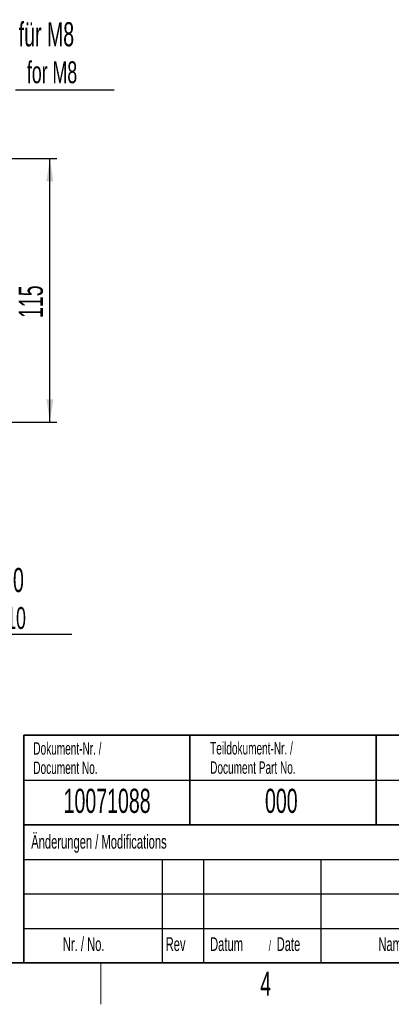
# Model space of a CAD drawing. Header units: millimetres. Extents: x 5 to 418, y 2 to 292.
# Tile 9 of 24: x 158 to 211, y 6 to 149. Entities that reach past the tile are written whole.
import ezdxf

# ---------------------------------------------------------------- set-up
doc = ezdxf.new("R2010")
doc.units = ezdxf.units.MM
doc.layers.add('SLD-0', color=7, linetype='Continuous')
doc.styles.add('SLDTEXTSTYLE0', font='TXT', dxfattribs={"width": 0.605})
doc.dimstyles.new('SLDDIMSTYLE2', dxfattribs={"dimtxt": 3.5, "dimasz": 3.302, "dimexe": 0, "dimexo": 0.0625, "dimgap": 0.875, "dimtad": 1, "dimdec": 0, "dimlfac": 3, "dimrnd": 1e-09, "dimzin": 12, "dimdsep": 46, "dimtxsty": 'SLDTEXTSTYLE0', "dimsah": 1, "dimcen": 0.09, "dimadec": 0, "dimazin": 3, "dimtfac": 1, "dimtofl": 0, "dimtmove": 0, "dimatfit": 3, "dimfxl": 1, "dimfrac": 2, "dimtolj": 1, "dimtzin": 12, "dimarcsym": 0})

# ---------------------------------------------------------------- blocks, each defined once
blk = doc.blocks.new('_D_6')
at = {"layer": 'SLD-0'}
for p, q in [((149.42, 128.59), (162.87, 128.59)), ((161.87, 90.39), (161.87, 128.59)), ((149.42, 90.39), (162.87, 90.39))]:
    blk.add_line(p, q, dxfattribs=at)
for points in [[(161.87, 128.59), (161.36, 125.28), (162.37, 125.28)], [(161.87, 90.39), (162.37, 93.69), (161.36, 93.69)]]:
    blk.add_solid(points, dxfattribs=at)
at = {"layer": 'SLD-0', "insert": (157.35, 105.47), "char_height": 3.5, "attachment_point": 1, "rotation": 90, "style": 'SLDTEXTSTYLE0'}
blk.add_mtext('115', dxfattribs=at)
blk = doc.blocks.new('SW_NOTE_0_1')
at = {"layer": 'SLD-0', "color": 0}
blk.add_line((16.98, 0), (0, 0), dxfattribs=at)
blk.add_line((16.98, 0), (0, 0), dxfattribs=at)
at = {"layer": 'SLD-0', "color": 0, "attachment_point": 1, "style": 'SLDTEXTSTYLE0'}
for s, insert, char_height in [('für M10', (0.41, 9.67), 3.5), ('for M10', (1.6, 4), 3.175)]:
    blk.add_mtext(s, dxfattribs=dict(at, insert=insert, char_height=char_height))
blk = doc.blocks.new('SW_NOTE_0_2')
at = {"layer": 'SLD-0', "color": 0}
blk.add_line((14.31, 0), (0, 0), dxfattribs=at)
at = {"layer": 'SLD-0', "color": 0, "attachment_point": 1, "style": 'SLDTEXTSTYLE0'}
for s, insert, char_height in [('für M8', (0.47, 9.85), 3.5), ('for M8', (1.66, 4.18), 3.175)]:
    blk.add_mtext(s, dxfattribs=dict(at, insert=insert, char_height=char_height))

msp = doc.modelspace()

# ---------------------------------------------------------------- linework, layer by layer
at = {"layer": 'SLD-0', "lineweight": 35}
for p, q in [((158.1167, 45), (225.6167, 45)), ((158.1167, 45), (158.1167, 32)), ((182.1167, 45), (182.1167, 32)), ((209.1167, 45), (209.1167, 32)), ((158.1167, 32), (158.1167, 12)), ((158.1167, 32), (225.6167, 32)), ((26, 12), (408, 12)), ((158.1167, 12), (225.6167, 12))]:
    msp.add_line(p, q, dxfattribs=at)
at = {"layer": 'SLD-0'}
for p, q in [((158.1167, 38.5), (225.6167, 38.5)), ((158.1167, 27), (225.6167, 27)), ((178.1167, 27), (178.1167, 12)), ((184.1167, 27), (184.1167, 12)), ((201.1167, 27), (201.1167, 12)), ((158.1167, 22), (225.6167, 22)), ((158.1167, 17), (225.6167, 17))]:
    msp.add_line(p, q, dxfattribs=at)
at = {"layer": 'SLD-0', "lineweight": 25}
msp.add_line((158.1167, 32), (225.6167, 32), dxfattribs=at)
at = {"layer": 'SLD-0', "lineweight": 18}
msp.add_line((169.25, 6), (169.25, 12), dxfattribs=at)

# ---------------------------------------------------------------- block references
at = {"layer": 'SLD-0'}
for name, p in [('SW_NOTE_0_2', (156.8844, 138.4984)), ('SW_NOTE_0_1', (148.0908, 59.5807))]:
    msp.add_blockref(name, p, dxfattribs=at)

# ---------------------------------------------------------------- texts
at = {"layer": 'SLD-0', "style": 'SLDTEXTSTYLE0'}
for s, insert, char_height, attachment_point in [('Dokument-Nr. /', (159.4707, 43.9891), 1.8, 1), ('Teildokument-Nr. /', (185.0721, 44.0073), 1.8, 1), ('Document No.', (159.4707, 41.1891), 1.8, 1), ('Document Part No.', (185.0721, 41.2073), 1.8, 1), ('10071088', (170.1557, 37.243), 3.5, 2), ('000', (195.3767, 37.243), 3.5, 2), ('Änderungen / Modifications', (159.1698, 30.5619), 2, 1), ('Nr. / No.', (163.7532, 15.7244), 2, 1), ('Rev', (178.6351, 15.7244), 2, 1), ('Datum', (185.0629, 15.7244), 2, 1), ('Date', (194.7022, 15.7244), 2, 1), ('Name', (209.4275, 15.729), 2, 1), ('/', (193.5459, 15.2243), 1.5, 1), ('4', (193.1027, 10.743), 3.5, 2)]:
    msp.add_mtext(s, dxfattribs=dict(at, insert=insert, char_height=char_height, attachment_point=attachment_point))

# ---------------------------------------------------------------- dimensions: what is measured, and where the dimension line sits
at = {"layer": 'SLD-0'}
dim = msp.add_linear_dim(base=(161.8657, 128.5851), p1=(149.4151, 90.3851), p2=(149.4151, 128.5851), angle=90, dimstyle='SLDDIMSTYLE2', dxfattribs=at)
dim.commit()
dim.dimension.update_dxf_attribs({"geometry": '_D_6', "text_midpoint": (161.8657, 109.4851), "dimtype": 160})

doc.saveas('drawing.dxf')
